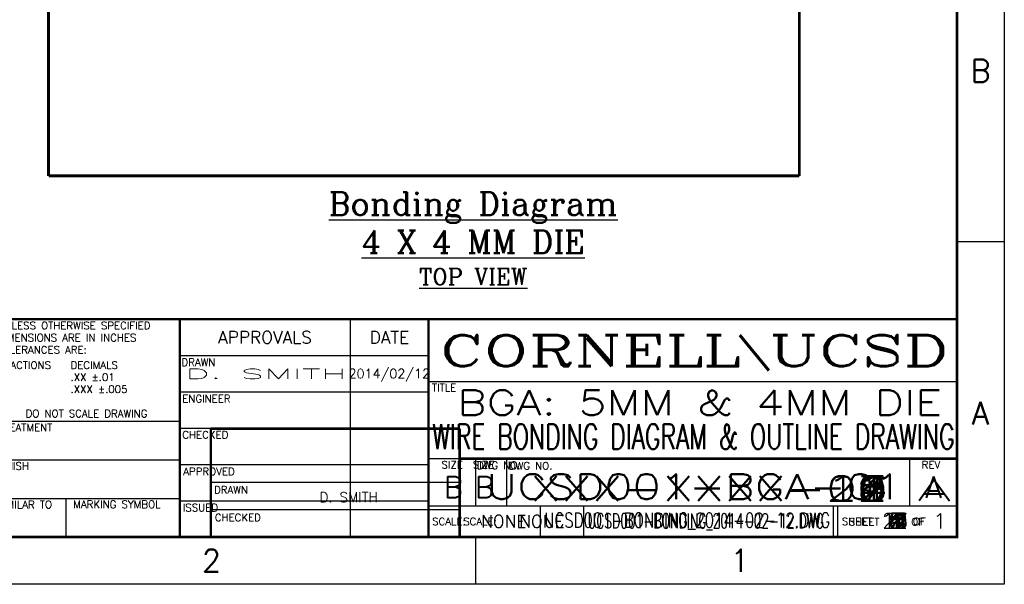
# Model space of a CAD drawing. Header units: millimetres. Extents: x -20 to 67, y -24 to 74.9.
# Tile 18 of 37: x 17.6 to 47.8, y -24 to -6.7. Entities that reach past the tile are written whole.
import ezdxf
from ezdxf.enums import TextEntityAlignment as Align

# ---------------------------------------------------------------- set-up
doc = ezdxf.new("R2010")
doc.units = ezdxf.units.MM
doc.header["$LTSCALE"] = 0.2
doc.header["$MEASUREMENT"] = 0
for name, color, linetype in [('00-TBlock', 7, 'Continuous'), ('01-TBlock', 7, 'Continuous'), ('01-Text', 7, 'Continuous'), ('02-TBlock', 7, 'Continuous'), ('03-TBlock', 7, 'Continuous'), ('04-TBlock', 7, 'Continuous'), ('05-TBlock', 7, 'Continuous'), ('06-TBlock', 7, 'Continuous'), ('07-TBlock', 7, 'Continuous'), ('08-TBlock', 7, 'Continuous'), ('09-TBlock', 7, 'Continuous'), ('10-TBlock', 7, 'Continuous'), ('11-TBlock', 7, 'Continuous'), ('12-TBlock', 7, 'Continuous'), ('13-TBlock', 7, 'Continuous'), ('14-TBlock', 7, 'Continuous'), ('15-TBlock', 7, 'Continuous'), ('16-TBlock', 7, 'Continuous'), ('17-TBlock', 7, 'Continuous'), ('18-TBlock', 7, 'Continuous'), ('19-TBlock', 7, 'Continuous'), ('20-TBlock', 250, 'Continuous'), ('pcb', 7, 'Continuous')]:
    doc.layers.add(name, color=color, linetype=linetype)
doc.styles.add('Complex', font='complex.shx')
doc.styles.add('TBlock', font='simplex.shx')

# ---------------------------------------------------------------- blocks, each defined once
blk = doc.blocks.new('ANSI_B-1')
at = {"layer": '01-TBlock'}
for p, q in [((431.8, 279.4), (431.8, 0)), ((431.8, 69.85), (422.15, 69.85)), ((298.2, 54.1), (298.2, 9.65)), ((263.4, 46.69), (314.2, 46.69)), ((314.2, 41.4), (422.15, 41.4)), ((263.4, 39.28), (314.2, 39.28)), ((225.3, 33.27), (263.4, 33.27)), ((263.4, 31.87), (314.2, 31.87)), ((225.3, 25.4), (263.4, 25.4)), ((263.4, 24.47), (314.2, 24.47)), ((314.2, 25.65), (422.15, 25.65)), ((323.85, 16), (323.85, 25.65)), ((412.5, 16), (412.5, 25.65)), ((225.3, 17.53), (263.4, 17.53)), ((240.22, 9.65), (240.22, 17.53)), ((263.4, 17.06), (314.2, 17.06)), ((314.2, 16), (422.15, 16)), ((337.07, 9.45), (337.07, 15.8)), ((397.81, 9.65), (397.81, 16)), ((323.85, 0), (323.85, 9.65)), ((431.8, 0), (0, 0))]:
    blk.add_line(p, q, dxfattribs=at)
at = {"layer": '01-TBlock', "const_width": 0.508}
blk.add_lwpolyline([(9.65, 269.75), (422.15, 269.75), (422.15, 9.65), (9.65, 9.65)], close=True, dxfattribs=at)
for points in [[(422.15, 54.1), (225.3, 54.1), (225.3, 9.65)], [(263.4, 54.1), (263.4, 9.65)], [(314.2, 9.65), (314.2, 54.1)]]:
    blk.add_lwpolyline(points, dxfattribs=at)
at = {"layer": '00-TBlock', "style": 'TBlock'}
blk.add_attdef('SHEETS', text='', height=3.05, dxfattribs=at).set_placement((418.62, 12.93), align=Align.MIDDLE)
at = {"layer": '01-TBlock', "style": 'TBlock'}
for s, height, p in [('B', 4.57, (426.97, 104.78)), ('APPROVALS', 2.54, (280.8, 50.4)), ('DATE', 2.54, (306.2, 50.4)), ('A', 4.57, (426.97, 34.92)), ('OF', 1.524, (414.09, 12.73)), ('2', 4.57, (269.88, 4.83)), ('1', 4.57, (377.82, 4.83))]:
    blk.add_text(s, height=height, dxfattribs=at).set_placement(p, align=Align.MIDDLE)
for s, p in [('UNLESS OTHERWISE SPECIFIED', (226.19, 52.79)), ('DIMENSIONS ARE IN INCHES', (226.19, 50.32)), ('TOLERANCES ARE:', (226.19, 47.85)), ('FRACTIONS', (226.25, 44.73)), ('DECIMALS', (241.09, 44.73)), ('DRAWN', (263.75, 45.3)), ('.XX %%P.01', (241.09, 42.26)), ('.XXX %%P.005', (241.09, 39.8)), ('ENGINEER', (263.91, 37.87)), ('TREATMENT', (226.19, 32)), ('CHECKED', (263.91, 30.49)), ('FINISH', (226.19, 24.13)), ('APPROVED', (264.11, 23.02)), ('SIMILAR TO', (226.19, 16.26)), ('MARKING SYMBOL', (241.64, 16.31)), ('ISSUED', (264.01, 15.64)), ('SCALE:', (314.94, 12.83)), ('SHEET', (400.04, 12.73))]:
    blk.add_text(s, height=1.524, dxfattribs=at).set_placement(p, align=Align.MIDDLE_LEFT)
for s, p in [('TITLE', (314.91, 39.37)), ('SIZE', (316.85, 23.62)), ('DWG NO.', (324.11, 23.52)), ('REV', (414.93, 23.62))]:
    blk.add_text(s, height=1.524, dxfattribs=at).set_placement(p)
for s, height, p in [('DO NOT SCALE DRAWING', 1.524, (244.35, 34.83)), ('B', 4.32, (319.25, 19.81)), ('1', 3.05, (409.6, 12.83))]:
    blk.add_text(s, height=height, dxfattribs=at).set_placement(p, align=Align.MIDDLE_CENTER)
at = {"layer": '01-TBlock'}
for tag, height, style, width, p, p2 in [('COMPANY_NAME', 6.35, 'Complex', 1.302792, (316.5, 44.5), (420.5, 44.5)), ('DRAWN', 2.03, 'TBlock', 3.343562, (264.5, 41.91), (297.5, 41.91)), ('TITLE1', 5.08, 'TBlock', 4.817647, (320.04, 34.53), (419.1, 34.53)), ('ENGINEER', 2.03, 'TBlock', 2.40424, (264, 34.5), (297.5, 34.5)), ('TITLE2', 5.08, 'TBlock', 4.691489, (314.96, 27.6), (421.64, 27.6)), ('CHECKER', 2.03, 'TBlock', 2.527085, (264, 27.09), (297.5, 27.09)), ('XXX-XXXX-XXXX', 5.08, 'TBlock', 1.32097, (326, 17.4), (411, 17.4)), ('APPROVED_BY', 2.03, 'TBlock', 1.518468, (264, 19.68), (297.5, 19.68)), ('ISSUED_BY', 2.03, 'TBlock', 2.024624, (264, 12.27), (297.5, 12.27)), ('XXXXXXXATA.DWG', 3.05, 'TBlock', 1.479779, (337.82, 11.56), (396.24, 11.56))]:
    blk.add_attdef(tag, text='', height=height, dxfattribs=dict(at, style=style, width=width)).set_placement(p, p2, align=Align.FIT)
at = {"layer": '01-TBlock', "style": 'TBlock'}
blk.add_attdef('DS_DAT', text='', height=1.9, dxfattribs=at).set_placement((306.2, 42.99), align=Align.MIDDLE_CENTER)
for tag, height, p in [('ENG_DAT', 1.9, (306.2, 35.58)), ('CK_DAT', 1.9, (306.2, 28.17)), ('REVLO', 4.32, (417.32, 19.81)), ('AP_DAT', 1.9, (306.2, 20.76)), ('IS_DAT', 1.9, (306.2, 13.35)), ('NONE', 2.54, (329.56, 12.83))]:
    blk.add_attdef(tag, text='', height=height, dxfattribs=at).set_placement(p, align=Align.MIDDLE)
blk = doc.blocks.new('ANSI_B-2')
at = {"layer": '00-TBlock'}
for p, q in [((431.8, 279.4), (431.8, 0)), ((431.8, 69.85), (422.15, 69.85)), ((330.2, 16), (330.2, 25.65)), ((412.5, 16), (412.5, 25.65)), ((269.75, 20.83), (320.55, 20.83)), ((269.75, 15.24), (320.55, 15.24)), ((320.55, 16), (422.15, 16)), ((345.95, 9.65), (345.95, 16)), ((396.92, 9.65), (396.92, 16)), ((323.85, 0), (323.85, 9.65)), ((431.8, 0), (0, 0))]:
    blk.add_line(p, q, dxfattribs=at)
at = {"layer": '00-TBlock', "const_width": 0.508}
blk.add_lwpolyline([(9.65, 269.75), (422.15, 269.75), (422.15, 9.65), (9.65, 9.65)], close=True, dxfattribs=at)
for points in [[(269.75, 31.75), (269.75, 9.65)], [(269.75, 31.75), (320.55, 31.75)], [(320.55, 9.65), (320.55, 31.75)], [(320.55, 25.65), (422.15, 25.65)]]:
    blk.add_lwpolyline(points, dxfattribs=at)
at = {"layer": '00-TBlock', "style": 'TBlock'}
for s, height, p in [('B', 4.57, (426.97, 104.78)), ('A', 4.57, (426.97, 34.92)), ('OF', 1.524, (414.45, 12.83)), ('2', 4.57, (269.88, 4.83)), ('1', 4.57, (377.82, 4.83))]:
    blk.add_text(s, height=height, dxfattribs=at).set_placement(p, align=Align.MIDDLE)
for s, p in [('SIZE', (323.23, 23.62)), ('DWG NO.', (330.62, 23.4)), ('REV', (414.93, 23.62))]:
    blk.add_text(s, height=1.524, dxfattribs=at).set_placement(p)
blk.add_text('B', height=4.32, dxfattribs=at).set_placement((325.64, 19.81), align=Align.MIDDLE_CENTER)
for s, p in [('DRAWN', (270.4, 19.28)), ('CHECKED', (270.56, 13.64)), ('SCALE:', (321.29, 12.83)), ('SHEET', (398.61, 12.83))]:
    blk.add_text(s, height=1.524, dxfattribs=at).set_placement(p, align=Align.MIDDLE_LEFT)
for tag, height, width, p, p2 in [('REV', 4.32, 2.127721, (414, 17), (421, 17)), ('XXX###-DSN-REVX.DWG', 3.05, 0.870419, (346.71, 11.43), (394.97, 11.43))]:
    blk.add_attdef(tag, text='', height=height, dxfattribs=dict(at, width=width)).set_placement(p, p2, align=Align.FIT)
for tag, height, p in [('DESIGNER', 2.03, (297.88, 17.76)), ('NONE', 2.54, (337.34, 12.83)), ('CHECKER', 2.03, (297.88, 12.42))]:
    blk.add_attdef(tag, text='', height=height, dxfattribs=at).set_placement(p, align=Align.MIDDLE)
at = {"layer": '01-TBlock', "style": 'TBlock', "width": 1.390653}
blk.add_attdef('XXX-XXXX-01', text='', height=5.08, dxfattribs=at).set_placement((335, 17), (408, 17), align=Align.FIT)
at = {"layer": '02-TBlock', "style": 'TBlock', "width": 1.335273}
blk.add_attdef('XXX-XXXX-02', text='', height=5.08, dxfattribs=at).set_placement((335, 17), (408, 17), align=Align.FIT)
at = {"layer": '02-TBlock', "style": 'TBlock'}
blk.add_attdef('2', text='', height=3.05, dxfattribs=at).set_placement((409.45, 12.97), align=Align.MIDDLE_CENTER)
at = {"layer": '03-TBlock', "style": 'TBlock', "width": 1.335273}
blk.add_attdef('XXX-XXXX-03', text='', height=5.08, dxfattribs=at).set_placement((335, 17), (408, 17), align=Align.FIT)
at = {"layer": '03-TBlock', "style": 'TBlock'}
blk.add_attdef('3', text='', height=3.05, dxfattribs=at).set_placement((409.45, 12.97), align=Align.MIDDLE_CENTER)
at = {"layer": '04-TBlock', "style": 'TBlock', "width": 1.329391}
blk.add_attdef('XXX-XXXX-04', text='', height=5.08, dxfattribs=at).set_placement((335, 17), (408, 17), align=Align.FIT)
at = {"layer": '04-TBlock', "style": 'TBlock'}
blk.add_attdef('4', text='', height=3.05, dxfattribs=at).set_placement((409.45, 12.97), align=Align.MIDDLE_CENTER)
at = {"layer": '05-TBlock', "style": 'TBlock', "width": 1.335273}
blk.add_attdef('XXX-XXXX-05', text='', height=5.08, dxfattribs=at).set_placement((335, 17), (408, 17), align=Align.FIT)
at = {"layer": '05-TBlock', "style": 'TBlock'}
blk.add_attdef('5', text='', height=3.05, dxfattribs=at).set_placement((409.45, 12.97), align=Align.MIDDLE_CENTER)
at = {"layer": '06-TBlock', "style": 'TBlock', "width": 1.341207}
blk.add_attdef('XXX-XXXX-06', text='', height=5.08, dxfattribs=at).set_placement((335, 17), (408, 17), align=Align.FIT)
at = {"layer": '06-TBlock', "style": 'TBlock'}
blk.add_attdef('6', text='', height=3.05, dxfattribs=at).set_placement((409.45, 12.97), align=Align.MIDDLE_CENTER)
at = {"layer": '07-TBlock', "style": 'TBlock', "width": 1.335273}
blk.add_attdef('XXX-XXXX-07', text='', height=5.08, dxfattribs=at).set_placement((335, 17), (408, 17), align=Align.FIT)
at = {"layer": '07-TBlock', "style": 'TBlock'}
blk.add_attdef('7', text='', height=3.05, dxfattribs=at).set_placement((409.45, 12.97), align=Align.MIDDLE_CENTER)
at = {"layer": '08-TBlock', "style": 'TBlock', "width": 1.335273}
blk.add_attdef('XXX-XXXX-08', text='', height=5.08, dxfattribs=at).set_placement((335, 17), (408, 17), align=Align.FIT)
at = {"layer": '08-TBlock', "style": 'TBlock'}
blk.add_attdef('8', text='', height=3.05, dxfattribs=at).set_placement((409.45, 12.97), align=Align.MIDDLE_CENTER)
at = {"layer": '09-TBlock', "style": 'TBlock', "width": 1.341207}
blk.add_attdef('XXX-XXXX-09', text='', height=5.08, dxfattribs=at).set_placement((335, 17), (408, 17), align=Align.FIT)
at = {"layer": '09-TBlock', "style": 'TBlock'}
blk.add_attdef('9', text='', height=3.05, dxfattribs=at).set_placement((409.45, 12.97), align=Align.MIDDLE_CENTER)
at = {"layer": '10-TBlock', "style": 'TBlock', "width": 1.359332}
blk.add_attdef('XXX-XXXX-10', text='', height=5.08, dxfattribs=at).set_placement((335, 17), (408, 17), align=Align.FIT)
at = {"layer": '10-TBlock', "style": 'TBlock'}
blk.add_attdef('10', text='', height=3.05, dxfattribs=at).set_placement((409.45, 12.97), align=Align.MIDDLE_CENTER)
at = {"layer": '11-TBlock', "style": 'TBlock', "width": 1.416768}
blk.add_attdef('XXX-XXXX-11', text='', height=5.08, dxfattribs=at).set_placement((335, 17), (408, 17), align=Align.FIT)
at = {"layer": '11-TBlock', "style": 'TBlock'}
blk.add_attdef('11', text='', height=3.05, dxfattribs=at).set_placement((409.45, 12.97), align=Align.MIDDLE_CENTER)
at = {"layer": '12-TBlock', "style": 'TBlock', "width": 1.359332}
blk.add_attdef('XXX-XXXX-12', text='', height=5.08, dxfattribs=at).set_placement((335, 17), (408, 17), align=Align.FIT)
at = {"layer": '12-TBlock', "style": 'TBlock'}
blk.add_attdef('12', text='', height=3.05, dxfattribs=at).set_placement((409.45, 12.97), align=Align.MIDDLE_CENTER)
at = {"layer": '13-TBlock', "style": 'TBlock', "width": 1.359332}
blk.add_attdef('XXX-XXXX-13', text='', height=5.08, dxfattribs=at).set_placement((335, 17), (408, 17), align=Align.FIT)
at = {"layer": '13-TBlock', "style": 'TBlock'}
blk.add_attdef('13', text='', height=3.05, dxfattribs=at).set_placement((409.45, 12.97), align=Align.MIDDLE_CENTER)
at = {"layer": '14-TBlock', "style": 'TBlock', "width": 1.353236}
blk.add_attdef('XXX-XXXX-14', text='', height=5.08, dxfattribs=at).set_placement((335, 17), (408, 17), align=Align.FIT)
at = {"layer": '14-TBlock', "style": 'TBlock'}
blk.add_attdef('14', text='', height=3.05, dxfattribs=at).set_placement((409.45, 12.97), align=Align.MIDDLE_CENTER)
at = {"layer": '15-TBlock', "style": 'TBlock', "width": 1.359332}
blk.add_attdef('XXX-XXXX-15', text='', height=5.08, dxfattribs=at).set_placement((335, 17), (408, 17), align=Align.FIT)
at = {"layer": '15-TBlock', "style": 'TBlock'}
blk.add_attdef('15', text='', height=3.05, dxfattribs=at).set_placement((409.45, 12.97), align=Align.MIDDLE_CENTER)
at = {"layer": '16-TBlock', "style": 'TBlock', "width": 1.365483}
blk.add_attdef('XXX-XXXX-16', text='', height=5.08, dxfattribs=at).set_placement((335, 17), (408, 17), align=Align.FIT)
at = {"layer": '16-TBlock', "style": 'TBlock'}
blk.add_attdef('16', text='', height=3.05, dxfattribs=at).set_placement((409.45, 12.97), align=Align.MIDDLE_CENTER)
at = {"layer": '17-TBlock', "style": 'TBlock', "width": 1.359332}
blk.add_attdef('XXX-XXXX-17', text='', height=5.08, dxfattribs=at).set_placement((335, 17), (408, 17), align=Align.FIT)
at = {"layer": '17-TBlock', "style": 'TBlock'}
blk.add_attdef('17', text='', height=3.05, dxfattribs=at).set_placement((409.45, 12.97), align=Align.MIDDLE_CENTER)
at = {"layer": '18-TBlock', "style": 'TBlock', "width": 1.359332}
blk.add_attdef('XXX-XXXX-18', text='', height=5.08, dxfattribs=at).set_placement((335, 17), (408, 17), align=Align.FIT)
at = {"layer": '18-TBlock', "style": 'TBlock'}
blk.add_attdef('18', text='', height=3.05, dxfattribs=at).set_placement((409.45, 12.97), align=Align.MIDDLE_CENTER)
at = {"layer": '19-TBlock', "style": 'TBlock', "width": 1.365483}
blk.add_attdef('XXX-XXXX-19', text='', height=5.08, dxfattribs=at).set_placement((335, 17), (408, 17), align=Align.FIT)
at = {"layer": '19-TBlock', "style": 'TBlock'}
blk.add_attdef('19', text='', height=3.05, dxfattribs=at).set_placement((409.45, 12.97), align=Align.MIDDLE_CENTER)
at = {"layer": '20-TBlock', "style": 'TBlock', "width": 1.335273}
blk.add_attdef('XXX-XXXX-20', text='', height=5.08, dxfattribs=at).set_placement((335, 17), (408, 17), align=Align.FIT)
at = {"layer": '20-TBlock', "style": 'TBlock'}
blk.add_attdef('20', text='', height=3.05, dxfattribs=at).set_placement((409.45, 12.97), align=Align.MIDDLE_CENTER)

msp = doc.modelspace()

# ---------------------------------------------------------------- linework, layer by layer
at = {"layer": 'pcb', "const_width": 0.08814}
for points in [[(18.488983, 11.5), (18.488983, -11.5)], [(41.488983, -11.5), (41.488983, 11.5)], [(18.488983, -11.5), (41.488983, -11.5)]]:
    msp.add_lwpolyline(points, dxfattribs=at)

# ---------------------------------------------------------------- block references
at = {"layer": '00-TBlock', "linetype": 'Continuous', "lineweight": -3}
ref = msp.add_blockref('ANSI_B-2', (-17, -24), dxfattribs=dict(at, xscale=0.1500000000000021, yscale=0.1499999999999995, zscale=0.15))
ref.add_attrib('REV', 'A', dxfattribs={"lineweight": -3, "height": 0.6477, "style": 'TBlock', "width": 2.127721}).set_placement((45.1, -21.45), (46.15, -21.45), align=Align.FIT)
ref.add_attrib('2', '2', dxfattribs={"layer": '02-TBlock', "lineweight": -3, "height": 0.4572, "style": 'TBlock'}).set_placement((44.418222, -22.053771), align=Align.MIDDLE_CENTER)
ref.add_attrib('XXX###-DSN-REVX.DWG', 'UCSD001-BONDING_2014-02-12.DWG', dxfattribs={"lineweight": -3, "height": 0.4572, "style": 'TBlock', "width": 0.553245}).set_placement((35.0065, -22.2855), (42.2455, -22.2855), align=Align.FIT)
ref.add_attrib('NONE', 'NONE', dxfattribs={"lineweight": -3, "height": 0.381, "style": 'TBlock'}).set_placement((33.60125, -22.07595), align=Align.MIDDLE)
ref.add_attrib('DESIGNER', 'D. SMITH', dxfattribs={"lineweight": -3, "height": 0.3048, "style": 'TBlock'}).set_placement((27.682508, -21.335339), align=Align.MIDDLE)
ref.add_attrib('3', '3', dxfattribs={"layer": '03-TBlock', "lineweight": -3, "height": 0.4572, "style": 'TBlock'}).set_placement((44.418222, -22.053771), align=Align.MIDDLE_CENTER)
ref.add_attrib('4', '4', dxfattribs={"layer": '04-TBlock', "lineweight": -3, "height": 0.4572, "style": 'TBlock'}).set_placement((44.418222, -22.053771), align=Align.MIDDLE_CENTER)
ref.add_attrib('5', '5', dxfattribs={"layer": '05-TBlock', "lineweight": -3, "height": 0.4572, "style": 'TBlock'}).set_placement((44.418222, -22.053771), align=Align.MIDDLE_CENTER)
ref.add_attrib('6', '6', dxfattribs={"layer": '06-TBlock', "lineweight": -3, "height": 0.4572, "style": 'TBlock'}).set_placement((44.418222, -22.053771), align=Align.MIDDLE_CENTER)
ref.add_attrib('7', '7', dxfattribs={"layer": '07-TBlock', "lineweight": -3, "height": 0.4572, "style": 'TBlock'}).set_placement((44.418222, -22.053771), align=Align.MIDDLE_CENTER)
ref.add_attrib('8', '8', dxfattribs={"layer": '08-TBlock', "lineweight": -3, "height": 0.4572, "style": 'TBlock'}).set_placement((44.418222, -22.053771), align=Align.MIDDLE_CENTER)
ref.add_attrib('XXX-XXXX-01', 'XXX-XXXX-01', dxfattribs={"layer": '01-TBlock', "lineweight": -3, "height": 0.762, "style": 'TBlock', "width": 1.390653}).set_placement((33.25, -21.45), (44.2, -21.45), align=Align.FIT)
ref.add_attrib('XXX-XXXX-02', 'XXX-XXXX-02', dxfattribs={"layer": '02-TBlock', "lineweight": -3, "height": 0.762, "style": 'TBlock', "width": 1.335273}).set_placement((33.25, -21.45), (44.2, -21.45), align=Align.FIT)
ref.add_attrib('XXX-XXXX-03', 'XXX-XXXX-03', dxfattribs={"layer": '03-TBlock', "lineweight": -3, "height": 0.762, "style": 'TBlock', "width": 1.335273}).set_placement((33.25, -21.45), (44.2, -21.45), align=Align.FIT)
ref.add_attrib('XXX-XXXX-04', 'XXX-XXXX-04', dxfattribs={"layer": '04-TBlock', "lineweight": -3, "height": 0.762, "style": 'TBlock', "width": 1.329391}).set_placement((33.25, -21.45), (44.2, -21.45), align=Align.FIT)
ref.add_attrib('XXX-XXXX-05', 'XXX-XXXX-05', dxfattribs={"layer": '05-TBlock', "lineweight": -3, "height": 0.762, "style": 'TBlock', "width": 1.335273}).set_placement((33.25, -21.45), (44.2, -21.45), align=Align.FIT)
ref.add_attrib('XXX-XXXX-06', 'XXX-XXXX-06', dxfattribs={"layer": '06-TBlock', "lineweight": -3, "height": 0.762, "style": 'TBlock', "width": 1.341207}).set_placement((33.25, -21.45), (44.2, -21.45), align=Align.FIT)
ref.add_attrib('XXX-XXXX-07', 'XXX-XXXX-07', dxfattribs={"layer": '07-TBlock', "lineweight": -3, "height": 0.762, "style": 'TBlock', "width": 1.335273}).set_placement((33.25, -21.45), (44.2, -21.45), align=Align.FIT)
ref.add_attrib('XXX-XXXX-08', 'XXX-XXXX-08', dxfattribs={"layer": '08-TBlock', "lineweight": -3, "height": 0.762, "style": 'TBlock', "width": 1.335273}).set_placement((33.25, -21.45), (44.2, -21.45), align=Align.FIT)
ref.add_attrib('9', '9', dxfattribs={"layer": '09-TBlock', "lineweight": -3, "height": 0.4572, "style": 'TBlock'}).set_placement((44.418222, -22.053771), align=Align.MIDDLE_CENTER)
ref.add_attrib('XXX-XXXX-09', 'XXX-XXXX-09', dxfattribs={"layer": '09-TBlock', "lineweight": -3, "height": 0.762, "style": 'TBlock', "width": 1.341207}).set_placement((33.25, -21.45), (44.2, -21.45), align=Align.FIT)
ref.add_attrib('XXX-XXXX-10', 'XXX-XXXX-10', dxfattribs={"layer": '10-TBlock', "lineweight": -3, "height": 0.762, "style": 'TBlock', "width": 1.359332}).set_placement((33.25, -21.45), (44.2, -21.45), align=Align.FIT)
ref.add_attrib('10', '10', dxfattribs={"layer": '10-TBlock', "lineweight": -3, "height": 0.4572, "style": 'TBlock'}).set_placement((44.418222, -22.053771), align=Align.MIDDLE_CENTER)
ref.add_attrib('11', '11', dxfattribs={"layer": '11-TBlock', "lineweight": -3, "height": 0.4572, "style": 'TBlock'}).set_placement((44.418222, -22.053771), align=Align.MIDDLE_CENTER)
ref.add_attrib('XXX-XXXX-11', 'XXX-XXXX-11', dxfattribs={"layer": '11-TBlock', "lineweight": -3, "height": 0.762, "style": 'TBlock', "width": 1.416768}).set_placement((33.25, -21.45), (44.2, -21.45), align=Align.FIT)
ref.add_attrib('XXX-XXXX-12', 'XXX-XXXX-12', dxfattribs={"layer": '12-TBlock', "lineweight": -3, "height": 0.762, "style": 'TBlock', "width": 1.359332}).set_placement((33.25, -21.45), (44.2, -21.45), align=Align.FIT)
ref.add_attrib('12', '12', dxfattribs={"layer": '12-TBlock', "lineweight": -3, "height": 0.4572, "style": 'TBlock'}).set_placement((44.418222, -22.053771), align=Align.MIDDLE_CENTER)
ref.add_attrib('13', '13', dxfattribs={"layer": '13-TBlock', "lineweight": -3, "height": 0.4572, "style": 'TBlock'}).set_placement((44.418222, -22.053771), align=Align.MIDDLE_CENTER)
ref.add_attrib('XXX-XXXX-13', 'XXX-XXXX-13', dxfattribs={"layer": '13-TBlock', "lineweight": -3, "height": 0.762, "style": 'TBlock', "width": 1.359332}).set_placement((33.25, -21.45), (44.2, -21.45), align=Align.FIT)
ref.add_attrib('XXX-XXXX-14', 'XXX-XXXX-14', dxfattribs={"layer": '14-TBlock', "lineweight": -3, "height": 0.762, "style": 'TBlock', "width": 1.353236}).set_placement((33.25, -21.45), (44.2, -21.45), align=Align.FIT)
ref.add_attrib('14', '14', dxfattribs={"layer": '14-TBlock', "lineweight": -3, "height": 0.4572, "style": 'TBlock'}).set_placement((44.418222, -22.053771), align=Align.MIDDLE_CENTER)
ref.add_attrib('15', '15', dxfattribs={"layer": '15-TBlock', "lineweight": -3, "height": 0.4572, "style": 'TBlock'}).set_placement((44.418222, -22.053771), align=Align.MIDDLE_CENTER)
ref.add_attrib('XXX-XXXX-15', 'XXX-XXXX-15', dxfattribs={"layer": '15-TBlock', "lineweight": -3, "height": 0.762, "style": 'TBlock', "width": 1.359332}).set_placement((33.25, -21.45), (44.2, -21.45), align=Align.FIT)
ref.add_attrib('XXX-XXXX-16', 'XXX-XXXX-16', dxfattribs={"layer": '16-TBlock', "lineweight": -3, "height": 0.762, "style": 'TBlock', "width": 1.365483}).set_placement((33.25, -21.45), (44.2, -21.45), align=Align.FIT)
ref.add_attrib('16', '16', dxfattribs={"layer": '16-TBlock', "lineweight": -3, "height": 0.4572, "style": 'TBlock'}).set_placement((44.418222, -22.053771), align=Align.MIDDLE_CENTER)
ref.add_attrib('17', '17', dxfattribs={"layer": '17-TBlock', "lineweight": -3, "height": 0.4572, "style": 'TBlock'}).set_placement((44.418222, -22.053771), align=Align.MIDDLE_CENTER)
ref.add_attrib('XXX-XXXX-17', 'XXX-XXXX-17', dxfattribs={"layer": '17-TBlock', "lineweight": -3, "height": 0.762, "style": 'TBlock', "width": 1.359332}).set_placement((33.25, -21.45), (44.2, -21.45), align=Align.FIT)
ref.add_attrib('XXX-XXXX-18', 'XXX-XXXX-18', dxfattribs={"layer": '18-TBlock', "lineweight": -3, "height": 0.762, "style": 'TBlock', "width": 1.359332}).set_placement((33.25, -21.45), (44.2, -21.45), align=Align.FIT)
ref.add_attrib('18', '18', dxfattribs={"layer": '18-TBlock', "lineweight": -3, "height": 0.4572, "style": 'TBlock'}).set_placement((44.418222, -22.053771), align=Align.MIDDLE_CENTER)
ref.add_attrib('19', '19', dxfattribs={"layer": '19-TBlock', "lineweight": -3, "height": 0.4572, "style": 'TBlock'}).set_placement((44.418222, -22.053771), align=Align.MIDDLE_CENTER)
ref.add_attrib('XXX-XXXX-19', 'XXX-XXXX-19', dxfattribs={"layer": '19-TBlock', "lineweight": -3, "height": 0.762, "style": 'TBlock', "width": 1.365483}).set_placement((33.25, -21.45), (44.2, -21.45), align=Align.FIT)
ref.add_attrib('XXX-XXXX-20', 'XXX-XXXX-20', dxfattribs={"layer": '20-TBlock', "lineweight": -3, "height": 0.762, "style": 'TBlock', "width": 1.335273}).set_placement((33.25, -21.45), (44.2, -21.45), align=Align.FIT)
ref.add_attrib('20', '20', dxfattribs={"layer": '20-TBlock', "lineweight": -3, "height": 0.4572, "style": 'TBlock'}).set_placement((44.418222, -22.053771), align=Align.MIDDLE_CENTER)
at = {"layer": '01-TBlock', "linetype": 'Continuous', "lineweight": -3}
ref = msp.add_blockref('ANSI_B-1', (-17, -24), dxfattribs=dict(at, xscale=0.1500000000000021, yscale=0.1499999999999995, zscale=0.15))
ref.add_attrib('COMPANY_NAME', 'CORNELL\\UCSD', dxfattribs={"height": 0.9525, "style": 'Complex', "width": 1.381273}).set_placement((30.475, -17.325), (46.075, -17.325), align=Align.FIT)
ref.add_attrib('TITLE1', 'BGA: 5MM & 4MM DIE', dxfattribs={"height": 0.762, "style": 'TBlock', "width": 1.140669}).set_placement((31.006, -18.820708), (45.865, -18.820708), align=Align.FIT)
ref.add_attrib('TITLE2', 'WIRE BONDING DIAGRAM & OUTLINE DRAWING', dxfattribs={"height": 0.762, "style": 'TBlock', "width": 0.60411}).set_placement((30.244, -19.860179), (46.246, -19.860179), align=Align.FIT)
ref.add_attrib('XXX-XXXX-XXXX', 'UCSD001-BGA-01', dxfattribs={"height": 0.762, "style": 'TBlock', "width": 1.250455}).set_placement((31.9, -21.39), (44.65, -21.39), align=Align.FIT)
ref.add_attrib('REVLO', 'A', dxfattribs={"height": 0.6477, "style": 'TBlock'}).set_placement((45.5983, -21.0282), align=Align.MIDDLE)
ref.add_attrib('SHEETS', '1', dxfattribs={"layer": '00-TBlock', "height": 0.4572, "style": 'TBlock'}).set_placement((45.793618, -22.060779), align=Align.MIDDLE)
ref.add_attrib('XXXXXXXATA.DWG', 'UCSD001-BONDING_2014-02-12.DWG', dxfattribs={"height": 0.4572, "style": 'TBlock', "width": 0.669717}).set_placement((33.673, -22.26645), (42.436, -22.26645), align=Align.FIT)
ref.add_attrib('NONE', 'NONE', dxfattribs={"height": 0.381, "style": 'TBlock'}).set_placement((32.434482, -22.07595), align=Align.MIDDLE)
ref.add_attrib('DRAWN', 'D. SMITH', dxfattribs={"height": 0.3048, "style": 'TBlock', "width": 2.545099}).set_placement((22.675, -17.714097), (27.625, -17.714097), align=Align.FIT)
ref.add_attrib('DS_DAT', '2014/02/12', dxfattribs={"height": 0.28575, "style": 'TBlock'}).set_placement((28.92955, -17.551765), align=Align.MIDDLE_CENTER)

# ---------------------------------------------------------------- texts
at = {"layer": '01-Text', "insert": (31.5, -12), "char_height": 0.825, "width": 23, "attachment_point": 2, "style": 'Complex'}
msp.add_mtext('{\\H0.84848x;\\LBonding Diagram\\P4 X 4 MM DIE\\P\\H0.71421x;TOP VIEW}', dxfattribs=at)

doc.saveas('drawing.dxf')
